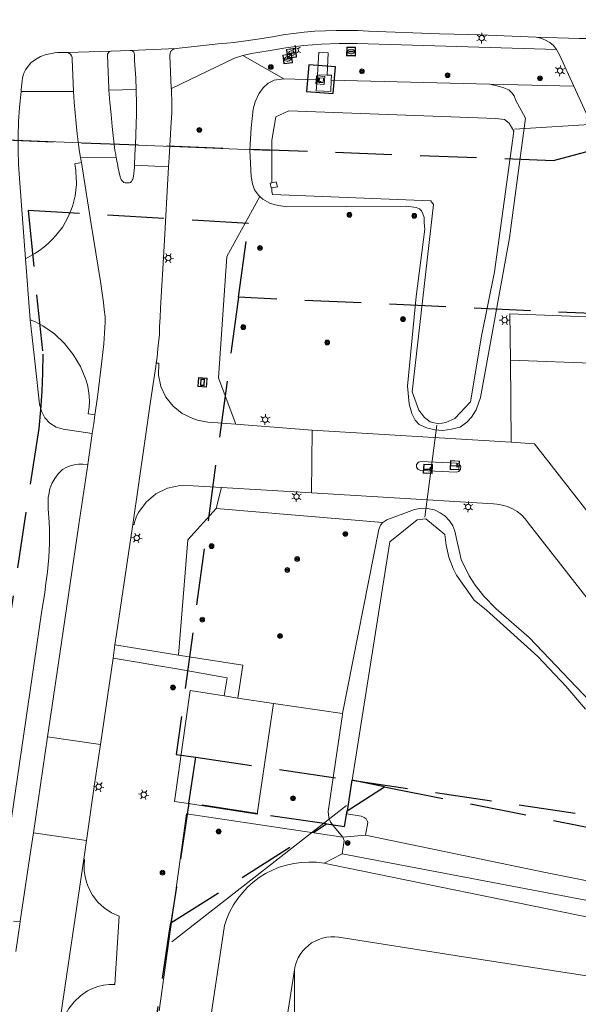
# Model space of a CAD drawing. Header units: metres. Extents: x 89872 to 94585, y 463299 to 469000.
# Tile 242 of 256: x 92117 to 92180, y 464850 to 464961. Entities that reach past the tile are written whole.
import ezdxf

# ---------------------------------------------------------------- set-up
doc = ezdxf.new("R2010")
doc.units = ezdxf.units.M
doc.linetypes.add('HIDDEN', pattern=[9.525, 6.35, -3.175])
doc.layers.get('0').update_dxf_attribs({"linetype": 'CONTINUOUS'})
for name, color, linetype, lineweight in [('B-WE-BV-GELEIDECONSTRUCTIE-G', 251, 'CONTINUOUS', 13), ('B-WE-GR-BEPLANTING_CULTUUR-G', 251, 'CONTINUOUS', 13), ('B-WE-GR-BOOM-S', 251, 'CONTINUOUS', 13), ('B-WE-IE-MEUBILAIR_WEGMEUBILAIR_SLAGBOOM-S', 251, 'CONTINUOUS', 13), ('B-WE-IE-TERREINAFSCHEIDING-G', 251, 'CONTINUOUS', 13), ('B-WE-KL-ET_LS_OV_LICHTMAST-S', 251, 'CONTINUOUS', 13), ('B-WE-KL-ET_LS_SR_BORD-S', 251, 'CONTINUOUS', 13), ('B-WE-KL-GAS_PUT-S', 251, 'CONTINUOUS', 13), ('B-WE-KL-GASKAST-S', 251, 'CONTINUOUS', 13), ('B-WE-KW-KUNSTWERK_DUIKER-G', 251, 'CONTINUOUS', 13), ('B-WE-OG-TOPOGRAFIE_BEBOUWING-GV', 251, 'CONTINUOUS', 13), ('B-WE-OG-TOPOGRAFIE_WATER-GV', 251, 'CONTINUOUS', 13), ('B-WE-VH-VERHARDING-GV', 251, 'CONTINUOUS', 13), ('B_OVERBOUWLIJN_LIJN_1', 251, 'CONTINUOUS', 13), ('Percelen', 10, 'HIDDEN', 25)]:
    doc.layers.add(name, color=color, linetype=linetype, lineweight=lineweight)

# ---------------------------------------------------------------- blocks, each defined once
blk = doc.blocks.new('Q_LICHTMAST')
for points in [[(-0.26, 0.15), (-0.52, 0.3)], [(0, 0.3), (0, 0.6)], [(0.26, 0.15), (0.52, 0.3)], [(-0.26, -0.15), (-0.52, -0.3)], [(0, -0.3), (0, -0.6)], [(0.26, -0.15), (0.52, -0.3)]]:
    blk.add_lwpolyline(points)
blk.add_circle((0, 0), 0.3)
blk = doc.blocks.new('Q_GASKAST')
blk.add_lwpolyline([(-0.44, 0.46), (0.44, 0.46, -0.414214), (0.46, 0.44), (0.46, -0.44, -0.414214), (0.44, -0.46), (-0.44, -0.46, -0.414214), (-0.46, -0.44), (-0.46, 0.44), (-0.46, 0.44), (-0.46, 0.44), (-0.46, 0.45), (-0.46, 0.45), (-0.46, 0.45), (-0.46, 0.45), (-0.46, 0.45), (-0.46, 0.45), (-0.46, 0.45), (-0.45, 0.46), (-0.45, 0.46), (-0.45, 0.46), (-0.45, 0.46), (-0.45, 0.46), (-0.45, 0.46), (-0.44, 0.46), (-0.44, 0.46), (-0.44, 0.46)], format="xyb")
blk.add_lwpolyline([(-0.44, 0.46), (0.44, 0.46, -0.414214), (0.46, 0.44), (0.46, -0.44, -0.414214), (0.44, -0.46), (-0.44, -0.46, -0.414214), (-0.46, -0.44), (-0.46, 0.44), (-0.46, 0.44), (-0.46, 0.44), (-0.46, 0.45), (-0.46, 0.45), (-0.46, 0.45), (-0.46, 0.45), (-0.46, 0.45), (-0.46, 0.45), (-0.46, 0.45), (-0.45, 0.46), (-0.45, 0.46), (-0.45, 0.46), (-0.45, 0.46), (-0.45, 0.46), (-0.45, 0.46), (-0.44, 0.46), (-0.44, 0.46), (-0.44, 0.46)], format="xyb")
for points in [[(-0.26, 0.26), (0.25, 0.26), (0.25, 0.18), (-0.26, 0.18)], [(-0.26, 0.26), (-0.26, 0.18), (0.25, 0.18), (0.25, 0.26)], [(-0.26, 0.1), (0.25, 0.1), (0.25, -0.33), (-0.26, -0.33)], [(-0.26, 0.1), (-0.26, -0.33), (0.25, -0.33), (0.25, 0.1)]]:
    blk.add_lwpolyline(points, close=True)
blk.add_circle((-0.17, -0.04), 0.0354)
blk.add_circle((-0.17, -0.04), 0.0354)
blk = doc.blocks.new('Q_STRAATNAAMBORD')
for points in [[(-0.5, 0.5), (0.5, 0.5), (0.5, -0.5), (-0.5, -0.5)], [(-0.37, 0.22), (0.36, 0.22), (0.36, -0.21), (-0.37, -0.21)]]:
    blk.add_lwpolyline(points, close=True)
for points in [[(-0.44, 0.46), (0.44, 0.46, -0.414214), (0.46, 0.44), (0.46, -0.44, -0.414214), (0.44, -0.46), (-0.44, -0.46, -0.414214), (-0.46, -0.44), (-0.46, 0.44), (-0.46, 0.44), (-0.46, 0.45), (-0.46, 0.45), (-0.46, 0.45), (-0.46, 0.45), (-0.46, 0.45), (-0.46, 0.45), (-0.46, 0.46), (-0.46, 0.46), (-0.46, 0.46), (-0.45, 0.46), (-0.45, 0.46), (-0.45, 0.46), (-0.45, 0.46), (-0.45, 0.46), (-0.45, 0.46), (-0.44, 0.46), (-0.44, 0.46)], [(-0.29, 0.16), (0.28, 0.16, -0.414214), (0.3, 0.14), (0.3, -0.13, -0.414214), (0.28, -0.16), (-0.29, -0.16, -0.414214), (-0.31, -0.13), (-0.31, 0.14), (-0.31, 0.14), (-0.31, 0.14), (-0.31, 0.14), (-0.31, 0.15), (-0.31, 0.15), (-0.31, 0.15), (-0.3, 0.15), (-0.3, 0.15), (-0.3, 0.15), (-0.3, 0.16), (-0.3, 0.16), (-0.3, 0.16), (-0.3, 0.16), (-0.29, 0.16), (-0.29, 0.16), (-0.29, 0.16), (-0.29, 0.16), (-0.29, 0.16)]]:
    blk.add_lwpolyline(points, format="xyb")
blk = doc.blocks.new('Q_BOOM')
for radius in [0.27, 0.18, 0.09]:
    blk.add_circle((0, 0), radius)
blk = doc.blocks.new('Q_SLAGBOOM')
blk.add_lwpolyline([(-0.5, 0.5), (0.5, 0.5), (0.5, -0.5), (-0.5, -0.5)], close=True)
blk.add_lwpolyline([(-0.44, 0.46), (0.44, 0.46, -0.414214), (0.46, 0.44), (0.46, -0.44, -0.414214), (0.44, -0.46), (-0.44, -0.46, -0.414214), (-0.46, -0.44), (-0.46, 0.44), (-0.46, 0.44), (-0.46, 0.45), (-0.46, 0.45), (-0.46, 0.45), (-0.46, 0.45), (-0.46, 0.45), (-0.46, 0.45), (-0.46, 0.46), (-0.46, 0.46), (-0.46, 0.46), (-0.45, 0.46), (-0.45, 0.46), (-0.45, 0.46), (-0.45, 0.46), (-0.45, 0.46), (-0.45, 0.46), (-0.44, 0.46), (-0.44, 0.46)], format="xyb")
for points in [[(-0.29, 0.04), (-0.38, 0.04), (-0.38, 0.1)], [(-0.38, 0.1), (-0.29, 0.1)], [(-0.29, 0.1), (-0.29, 0.2)], [(-0.29, 0.2), (-0.23, 0.2), (-0.23, 0.1)], [(-0.23, 0.04), (-0.23, -0.2), (-0.29, -0.2), (-0.29, 0.04)], [(-0.23, 0.1), (0.37, 0.1), (0.37, 0.04), (-0.23, 0.04)]]:
    blk.add_lwpolyline(points)
blk = doc.blocks.new('Q_GASPUT')
blk.add_lwpolyline([(-0.5, 0.5), (0.5, 0.5), (0.5, -0.5), (-0.5, -0.5)], close=True)
for points in [[(-0.44, 0.46), (0.44, 0.46, -0.414214), (0.46, 0.44), (0.46, -0.44, -0.414214), (0.44, -0.46), (-0.44, -0.46, -0.414214), (-0.46, -0.44), (-0.46, 0.44), (-0.46, 0.44), (-0.46, 0.45), (-0.46, 0.45), (-0.46, 0.45), (-0.46, 0.45), (-0.46, 0.45), (-0.46, 0.45), (-0.46, 0.46), (-0.46, 0.46), (-0.46, 0.46), (-0.45, 0.46), (-0.45, 0.46), (-0.45, 0.46), (-0.45, 0.46), (-0.45, 0.46), (-0.45, 0.46), (-0.44, 0.46), (-0.44, 0.46)], [(-0.34, 0.1, 0.380426), (-0.28, -0.18)], [(-0.01, 0.27, 0.240218), (-0.34, 0.1)], [(-0.19, 0.04, 0.853344), (-0.19, -0.03)], [(0.33, 0.11, 0.240191), (-0.01, 0.27)], [(0.18, -0.03, 0.849746), (0.18, 0.04)], [(0.27, -0.18, 0.380426), (0.33, 0.11)], [(-0.28, -0.18, 0.148452), (0.01, -0.26)], [(0.01, -0.26, 0.131742), (0.27, -0.18)]]:
    blk.add_lwpolyline(points, format="xyb")
for points in [[(-0.19, 0.04), (0.18, 0.04)], [(0.18, -0.03), (-0.19, -0.03)]]:
    blk.add_lwpolyline(points)

msp = doc.modelspace()

# ---------------------------------------------------------------- linework, layer by layer
at = {"layer": 'B-WE-BV-GELEIDECONSTRUCTIE-G'}
msp.add_lwpolyline([(92170.48, 464949.57), (92147.17, 464950.4), (92145.71, 464949.74), (92145.25, 464947.1), (92145.25, 464946.02)], dxfattribs=at)
at = {"layer": 'B-WE-GR-BEPLANTING_CULTUUR-G'}
for p, q in [((92146.63, 464954), (92142, 464956.65)), ((92179.25, 464953.2), (92169.8, 464953.42)), ((92139, 464905.67), (92139.62, 464908.01)), ((92139, 464905.67), (92157.77, 464904.09)), ((92145.46, 464883.71), (92141.45, 464884.33)), ((92153.23, 464882.57), (92145.46, 464883.71)), ((92153.27, 464868.68), (92155.82, 464868.91)), ((92153.18, 464866.8), (92151.14, 464865.73))]:
    msp.add_line(p, q, dxfattribs=at)
for points in [[(92141.2, 464915.15), (92140.47, 464917.14), (92139.27, 464920.35), (92140.22, 464934.02), (92143.92, 464940.77)], [(92134.78, 464889.14), (92135.8, 464902.15), (92139, 464905.67)], [(92139.92, 464884.57), (92136.07, 464885.16), (92134.3, 464872.69), (92135.64, 464872.48), (92143.63, 464871.25), (92145.46, 464883.71)], [(92153.27, 464868.68), (92135.68, 464871.29), (92132.6, 464849.11)], [(92153.27, 464868.68), (92153.39, 464868.28), (92153.18, 464866.8)], [(92153.18, 464866.8), (92186.88, 464860.37), (92188.88, 464859.07), (92190.36, 464857.13), (92208.82, 464820.31)]]:
    msp.add_lwpolyline(points, dxfattribs=at)
at = {"layer": 'B-WE-IE-TERREINAFSCHEIDING-G'}
msp.add_line((92150.36, 464953.9), (92150.41, 464954.48), dxfattribs=at)
for points in [[(92151.49, 464954.44), (92151.99, 464954.42), (92151.96, 464953.85)], [(92145.25, 464942.32), (92145.09, 464942.28), (92145.21, 464941.75), (92145.25, 464941.76)], [(92129.46, 464788.97), (92130.7, 464797.28), (92131.1, 464799.81), (92135.68, 464830.18), (92139.94, 464858.72), (92140.21, 464859.52), (92140.55, 464860.3), (92140.96, 464861.05), (92141.43, 464861.76), (92141.96, 464862.42), (92142.54, 464863.04), (92143.17, 464863.61), (92143.85, 464864.12), (92144.57, 464864.57), (92145.33, 464864.96), (92146.11, 464865.28), (92146.92, 464865.53), (92147.75, 464865.72), (92148.6, 464865.83), (92149.44, 464865.87), (92150.29, 464865.84), (92151.14, 464865.73)], [(92151.14, 464865.73), (92151.82, 464865.59), (92181.58, 464859.5), (92182.35, 464859.29), (92183.1, 464859.01), (92183.82, 464858.66), (92184.5, 464858.24), (92185.14, 464857.76), (92185.73, 464857.22), (92186.27, 464856.63), (92186.74, 464855.98), (92187.16, 464855.3), (92187.37, 464854.88), (92205.7, 464818.66)]]:
    msp.add_lwpolyline(points, dxfattribs=at)
at = {"layer": 'B-WE-KW-KUNSTWERK_DUIKER-G'}
for p, q in [((92197.8, 464949.85), (92172.57, 464948.37)), ((92096.48, 464947.92), (92145.1, 464945.96)), ((92162.47, 464904.68), (92163.82, 464915.02)), ((92153.66, 464872.22), (92134.02, 464856.9))]:
    msp.add_line(p, q, dxfattribs=at)
at = {"layer": 'B-WE-OG-TOPOGRAFIE_BEBOUWING-GV'}
msp.add_lwpolyline([(92182.39, 464852.79), (92166.13, 464855.32), (92152.82, 464857.41), (92152.36, 464857.45), (92151.89, 464857.45), (92151.44, 464857.41), (92150.98, 464857.31), (92150.54, 464857.17), (92150.13, 464856.98), (92149.74, 464856.76), (92149.38, 464856.49), (92149.04, 464856.19), (92148.74, 464855.86), (92148.46, 464855.48), (92148.22, 464855.07), (92148.04, 464854.64), (92147.89, 464854.2), (92147.8, 464853.73), (92147.82, 464851.97), (92147.81, 464850.1), (92147.83, 464840.99)], dxfattribs=at)
at = {"layer": 'B-WE-OG-TOPOGRAFIE_WATER-GV'}
for p, q in [((92150.36, 464953.9), (92146.63, 464954)), ((92169.8, 464953.42), (92151.96, 464953.85)), ((92145.25, 464946.02), (92145.25, 464942.32)), ((92157.3, 464903.3), (92153.23, 464882.57)), ((92175.88, 464864.72), (92155.82, 464868.91))]:
    msp.add_line(p, q, dxfattribs=at)
for points in [[(92146.63, 464954), (92145.54, 464953.85), (92144.85, 464953.51), (92144.29, 464953), (92143.82, 464952.32), (92143.38, 464951.43), (92143.16, 464950.61), (92142.93, 464948.51), (92142.78, 464946), (92142.96, 464943.04), (92143.1, 464942.19), (92143.31, 464941.54), (92143.76, 464940.92), (92143.92, 464940.77)], [(92143.92, 464940.77), (92144.24, 464940.47), (92145.06, 464940.03), (92145.64, 464939.85), (92146.9, 464939.61), (92160.4, 464939.7), (92161.51, 464939.53), (92161.9, 464939.37), (92162.1, 464939.15), (92162.25, 464938.84), (92162.39, 464938.4), (92162.39, 464937.82), (92162.49, 464937.08), (92161.51, 464929.52), (92160.52, 464919.42), (92160.71, 464917.43), (92161, 464916.35), (92161.4, 464915.6), (92161.84, 464915.11), (92162.68, 464914.75), (92163.62, 464914.5), (92164.5, 464914.45), (92165.48, 464914.57), (92166.47, 464914.83), (92167.21, 464915.39), (92167.74, 464915.92), (92168.26, 464916.76), (92168.73, 464918.15), (92172, 464936.14), (92173.81, 464949.59), (92172.71, 464951.57), (92172.54, 464952.1), (92172.26, 464952.45), (92171.92, 464952.76), (92171.37, 464953.01), (92170.89, 464953.15), (92169.8, 464953.42)], [(92151.96, 464953.85), (92151.92, 464952.6), (92150.27, 464952.66), (92150.36, 464953.9)], [(92172.49, 464948.14), (92171.98, 464949.02), (92171.45, 464949.44), (92170.48, 464949.57)], [(92145.25, 464941.76), (92145.25, 464941.33), (92145.35, 464940.99), (92163.17, 464940.27), (92163.46, 464939.87), (92161.07, 464918.78), (92161.81, 464916.72), (92162.43, 464915.9), (92163.07, 464915.42), (92164.02, 464915.18), (92164.85, 464915.34), (92165.86, 464915.79), (92167.62, 464917.66), (92168.87, 464925.06), (92170.31, 464932.3), (92172.49, 464948.14)], [(92145.25, 464942.32), (92145.75, 464942.44), (92145.89, 464941.87), (92145.25, 464941.76)], [(92194.22, 464872.98), (92192.3, 464873.84), (92190.58, 464874.87), (92189.74, 464875.46), (92189.07, 464876.07), (92187.71, 464877.55), (92180.31, 464884.76), (92174.21, 464891.14), (92170.5, 464894.38), (92169.11, 464895.81), (92168.13, 464897.04), (92167.46, 464898.08), (92166.56, 464899.93), (92165.85, 464903.11), (92165.64, 464903.71), (92165.26, 464904.26), (92164.77, 464904.78), (92164.22, 464905.17), (92163.58, 464905.5), (92162.78, 464905.66), (92162.11, 464905.69), (92161.3, 464905.56), (92158.19, 464904.38), (92157.77, 464904.09)], [(92155.82, 464868.91), (92156.05, 464870.32), (92156, 464870.51), (92155.87, 464870.72), (92155.67, 464870.9), (92155.3, 464871.02), (92153.7, 464871.31), (92158.54, 464901.89), (92161.6, 464904.4), (92162.61, 464904.5), (92164.75, 464902.74), (92164.89, 464901.54), (92165.19, 464900.18), (92165.66, 464898.91), (92166.05, 464898.16), (92168.04, 464895.33), (92169.43, 464894.2), (92175.19, 464889), (92178.34, 464885.66), (92180.56, 464883.09)], [(92157.77, 464904.09), (92157.51, 464903.77), (92157.3, 464903.3)], [(92153.23, 464882.57), (92153.21, 464882.46), (92151.62, 464871.55), (92151.69, 464870.9), (92151.86, 464870.37), (92152.47, 464869.59), (92153.27, 464868.68)], [(92210.95, 464821.3), (92202.92, 464837.21), (92195.98, 464850.27), (92192.7, 464856.57), (92191.3, 464858.71), (92190.6, 464859.62), (92188.61, 464861.12), (92186.96, 464862.11), (92185.9, 464862.59), (92185.01, 464862.9), (92175.88, 464864.72)]]:
    msp.add_lwpolyline(points, dxfattribs=at)
at = {"layer": 'B-WE-VH-VERHARDING-GV'}
for p, q in [((92165.8, 464959.04), (92168.71, 464958.96)), ((92168.71, 464958.96), (92175.01, 464958.7)), ((92134.51, 464957.44), (92129.42, 464957.2)), ((92127.14, 464957.14), (92122.24, 464956.97)), ((92151.62, 464956.94), (92151.49, 464954.44)), ((92151.49, 464954.44), (92150.41, 464954.48)), ((92122.96, 464952.6), (92117.05, 464952.6)), ((92130.01, 464952.82), (92126.93, 464952.74)), ((92123.73, 464945.18), (92127.75, 464945.21)), ((92123.73, 464945.18), (92123.84, 464944.59)), ((92129.82, 464944.3), (92133.63, 464944.13)), ((92117.56, 464933.77), (92118.06, 464926.89)), ((92228.69, 464920.21), (92172.12, 464922.37)), ((92172.18, 464913.13), (92172.12, 464922.37)), ((92124.55, 464910.62), (92125.07, 464914.1)), ((92141.2, 464915.15), (92149.8, 464914.49)), ((92149.8, 464914.49), (92149.72, 464907.41)), ((92149.8, 464914.49), (92172.18, 464913.13)), ((92149.72, 464907.41), (92139.62, 464908.01)), ((92127.62, 464890.33), (92127.42, 464888.83)), ((92127.62, 464890.33), (92134.78, 464889.14)), ((92127.42, 464888.83), (92125.98, 464879.11)), ((92141.45, 464884.33), (92139.92, 464884.57)), ((92120.03, 464879.97), (92118.44, 464869.15)), ((92125.98, 464879.11), (92120.03, 464879.97)), ((92124.4, 464868.3), (92118.44, 464869.15)), ((92124.4, 464868.3), (92124.1, 464866.18)), ((92121.36, 464847.67), (92124.1, 464866.18)), ((92116.95, 464859.15), (92116.46, 464855.79))]:
    msp.add_line(p, q, dxfattribs=at)
for points in [[(92165.8, 464959.04), (92164.12, 464959.09), (92156.15, 464959.39), (92154.94, 464959.44), (92153.73, 464959.46), (92152.52, 464959.46), (92151.31, 464959.43), (92150.11, 464959.37), (92148.91, 464959.25), (92147.72, 464959.11), (92146.53, 464958.95), (92145.35, 464958.76), (92144.17, 464958.55), (92143.38, 464958.43), (92142.59, 464958.32), (92141.8, 464958.21), (92141.01, 464958.12), (92140.22, 464958.03), (92139.22, 464957.94), (92134.51, 464957.44)], [(92175.01, 464958.7), (92175.55, 464958.59), (92176.06, 464958.38), (92176.53, 464958.1), (92176.95, 464957.75), (92177.31, 464957.32)], [(92184.15, 464958.57), (92179.83, 464958.54), (92175.01, 464958.7)], [(92133.96, 464952.91), (92133.95, 464952.97), (92133.8, 464956.63), (92133.8, 464956.73), (92133.81, 464956.83), (92133.83, 464956.93), (92133.87, 464957.03), (92133.92, 464957.12), (92133.96, 464957.17), (92134.01, 464957.22), (92134.06, 464957.27), (92134.12, 464957.31), (92134.18, 464957.35), (92134.21, 464957.36), (92134.24, 464957.38), (92134.27, 464957.39), (92134.31, 464957.4), (92134.34, 464957.41), (92134.51, 464957.44)], [(92177.31, 464957.32), (92154.87, 464957.98), (92152.85, 464958), (92150.84, 464957.92), (92148.83, 464957.76), (92146.83, 464957.51), (92144.85, 464957.18), (92142.97, 464956.88), (92142, 464956.65)], [(92179.25, 464953.2), (92177.65, 464956.7), (92177.31, 464957.32)], [(92117.05, 464952.6), (92117.07, 464952.79), (92117.18, 464953.78), (92117.22, 464954.11), (92117.3, 464954.43), (92117.41, 464954.73), (92117.55, 464955.03), (92117.73, 464955.31), (92118.17, 464955.8), (92118.68, 464956.21), (92119.25, 464956.53), (92119.86, 464956.76), (92120.51, 464956.88), (92120.82, 464956.94), (92121.14, 464956.97), (92121.46, 464956.99), (92121.78, 464956.99), (92122.1, 464956.97), (92122.24, 464956.97)], [(92122.24, 464956.97), (92122.43, 464956.91), (92122.6, 464956.79), (92122.72, 464956.62), (92122.8, 464956.43), (92122.8, 464956.23), (92122.96, 464952.6)], [(92126.93, 464952.74), (92126.93, 464952.78), (92126.92, 464952.81), (92126.92, 464952.85), (92126.92, 464952.89), (92126.91, 464952.92), (92126.77, 464956.68), (92126.79, 464956.8), (92126.84, 464956.92), (92126.92, 464957.02), (92127.02, 464957.09), (92127.14, 464957.14)], [(92127.14, 464957.14), (92127.2, 464957.14), (92129.3, 464957.2), (92129.42, 464957.2)], [(92129.42, 464957.2), (92129.54, 464957.16), (92129.65, 464957.09), (92129.73, 464957), (92129.78, 464956.89), (92129.81, 464956.77), (92129.83, 464956.05), (92129.95, 464954.08), (92129.97, 464953.82), (92129.98, 464953.57), (92129.99, 464953.32), (92130, 464953.07), (92130.01, 464952.82)], [(92142, 464956.65), (92141.05, 464956.34), (92133.96, 464952.91)], [(92150.41, 464954.48), (92150.56, 464957.01), (92151.62, 464956.94)], [(92133.96, 464952.91), (92134, 464951.13), (92134, 464950.14), (92133.94, 464949.14), (92133.71, 464945.15), (92133.63, 464944.13)], [(92226.18, 464941.02), (92216.76, 464939.24), (92211.94, 464937.98), (92205.26, 464935.84), (92203.33, 464935.35), (92201.76, 464935.06), (92200.17, 464934.91), (92198.58, 464934.9), (92196.99, 464935.03), (92195.42, 464935.29), (92193, 464936.26), (92190.7, 464937.49), (92188.56, 464938.98), (92186.6, 464940.7), (92184.85, 464942.64), (92183.33, 464944.76), (92182.06, 464947.03), (92179.25, 464953.2)], [(92117.56, 464933.77), (92116.89, 464942.81), (92116.78, 464944.4), (92116.72, 464946), (92116.71, 464947.6), (92116.77, 464949.2), (92116.87, 464950.79), (92117.05, 464952.6)], [(92122.96, 464952.6), (92123.04, 464951.4), (92123.14, 464950.2), (92123.25, 464949), (92123.38, 464947.81), (92123.52, 464946.62), (92123.59, 464946.07), (92123.65, 464945.59), (92123.73, 464945.18)], [(92127.75, 464945.21), (92127.72, 464945.36), (92127.7, 464945.51), (92127.67, 464945.66), (92127.65, 464945.8), (92127.62, 464945.95), (92127.47, 464947.31), (92127.32, 464948.66), (92127.18, 464950.02), (92127.05, 464951.38), (92126.93, 464952.74)], [(92130.01, 464952.82), (92130.02, 464952.26), (92130.03, 464951.71), (92130.04, 464951.15), (92130.04, 464950.6), (92130.03, 464950.04), (92129.99, 464948.9), (92129.95, 464947.75), (92129.91, 464946.6), (92129.87, 464945.45), (92129.82, 464944.3)], [(92129.82, 464944.3), (92129.82, 464944.25), (92129.82, 464944.19), (92129.81, 464944.14), (92129.81, 464944.09), (92129.81, 464944.03), (92129.7, 464943.05), (92129.68, 464942.89), (92129.63, 464942.74), (92129.56, 464942.6), (92129.48, 464942.46), (92129.37, 464942.34), (92129.23, 464942.31), (92129.08, 464942.3), (92128.93, 464942.3), (92128.78, 464942.32), (92128.63, 464942.36), (92128.51, 464942.45), (92128.4, 464942.56), (92128.31, 464942.69), (92128.24, 464942.83), (92128.19, 464942.97), (92127.98, 464943.97), (92127.93, 464944.22), (92127.89, 464944.47), (92127.84, 464944.72), (92127.79, 464944.96), (92127.75, 464945.21)], [(92123.84, 464944.59), (92123.09, 464944.45), (92123.2, 464943.7), (92123.23, 464943.38), (92123.25, 464943.06), (92123.27, 464942.75), (92123.28, 464942.43), (92123.28, 464942.11), (92123.14, 464940.85), (92122.83, 464939.63), (92122.37, 464938.47), (92121.74, 464937.37), (92120.97, 464936.38), (92120.54, 464935.92), (92120.09, 464935.49), (92119.61, 464935.08), (92119.11, 464934.7), (92118.59, 464934.35), (92117.56, 464933.77)], [(92125.36, 464916.2), (92125.65, 464918.2), (92126.14, 464922.23), (92126.35, 464924.19), (92126.41, 464924.8), (92126.45, 464925.41), (92126.49, 464926.02), (92126.51, 464926.63), (92126.53, 464927.24), (92126.42, 464928.04), (92126.31, 464928.83), (92126.21, 464929.63), (92126.1, 464930.43), (92125.99, 464931.22), (92124.95, 464937.65), (92123.92, 464944.11), (92123.84, 464944.59)], [(92133.63, 464944.13), (92133.14, 464935.18), (92132.74, 464928.2), (92132.7, 464927.17), (92132.64, 464926.15), (92132.61, 464925.19), (92132.55, 464924.63), (92132.45, 464923.63), (92132.35, 464922.64), (92132.27, 464922.02)], [(92172.12, 464922.37), (92172.03, 464927.55), (92231.26, 464925.28)], [(92118.06, 464926.89), (92118.36, 464926.78), (92118.66, 464926.66), (92118.95, 464926.53), (92119.23, 464926.38), (92119.51, 464926.22), (92120.8, 464925.31), (92121.95, 464924.23), (92122.93, 464923), (92123.74, 464921.64), (92124.34, 464920.18), (92124.51, 464919.57), (92124.64, 464918.95), (92124.71, 464918.32), (92124.74, 464917.69), (92124.72, 464917.06), (92124.62, 464916.3), (92125.36, 464916.2)], [(92125.07, 464914.1), (92121.78, 464914.57), (92121, 464914.83), (92120.3, 464915.28), (92119.74, 464915.88), (92119.34, 464916.61), (92119.14, 464917.41), (92118.65, 464921.9), (92118.06, 464926.89)], [(92132.27, 464922.02), (92132.22, 464921.64), (92131.91, 464919.68), (92131.63, 464917.69), (92130.89, 464912.72), (92129.62, 464903.84)], [(92132.27, 464922.02), (92132.56, 464922), (92132.52, 464920.68), (92132.78, 464919.39), (92133.34, 464918.2), (92134.15, 464917.16), (92135.18, 464916.34), (92136.37, 464915.78), (92136.92, 464915.61), (92137.48, 464915.48), (92138.05, 464915.38), (92138.63, 464915.32), (92139.21, 464915.29), (92141.2, 464915.15)], [(92125.36, 464916.2), (92125.23, 464915.23), (92125.07, 464914.1)], [(92201.04, 464878.22), (92196.4, 464885.31), (92174.82, 464912.93), (92172.18, 464913.13)], [(92166.53, 464910.39), (92166.36, 464910.66), (92166.07, 464910.77), (92162.06, 464910.96), (92161.76, 464910.88), (92161.56, 464910.63), (92161.55, 464910.31), (92161.72, 464910.05), (92162.02, 464909.94), (92166.02, 464909.75), (92166.32, 464909.84), (92166.51, 464910.08), (92166.53, 464910.39)], [(92115.48, 464867.48), (92118.52, 464888.27), (92119.39, 464894.17), (92119.72, 464896.15), (92119.82, 464896.95), (92119.92, 464897.74), (92120.02, 464898.54), (92120.1, 464899.34), (92120.18, 464900.14), (92120.23, 464900.94), (92120.26, 464901.73), (92120.27, 464902.53), (92120.26, 464903.33), (92120.22, 464904.13), (92120.11, 464905.62), (92120.09, 464905.94), (92120.09, 464906.26), (92120.1, 464906.58), (92120.12, 464906.9), (92120.16, 464907.22), (92120.3, 464907.86), (92120.53, 464908.47), (92120.84, 464909.04), (92121.24, 464909.57), (92121.7, 464910.03), (92122.12, 464910.27), (92122.56, 464910.46), (92123.03, 464910.59), (92123.51, 464910.65), (92124, 464910.65), (92124.55, 464910.62)], [(92124.55, 464910.62), (92123.55, 464903.85), (92121.21, 464888.01), (92120.03, 464879.97)], [(92139.62, 464908.01), (92136.4, 464908.21), (92134.94, 464908.25), (92133.53, 464907.95), (92132.22, 464907.32), (92131.11, 464906.39), (92130.25, 464905.22), (92130.12, 464904.95), (92130.01, 464904.68), (92129.91, 464904.41), (92129.83, 464904.13), (92129.76, 464903.84), (92129.62, 464903.84)], [(92199.72, 464873.83), (92196.42, 464878.91), (92196.25, 464879.18), (92196.1, 464879.36), (92195.94, 464879.53), (92195.77, 464879.68), (92195.58, 464879.82), (92195.38, 464879.93), (92191.78, 464881.72), (92191.2, 464882.17), (92174.12, 464904.06), (92173.78, 464904.49), (92173.35, 464904.93), (92172.87, 464905.31), (92172.34, 464905.62), (92171.78, 464905.87), (92171.19, 464906.05), (92170.58, 464906.15), (92170.19, 464906.17), (92149.72, 464907.41)], [(92129.62, 464903.84), (92129.33, 464901.86), (92127.79, 464891.5), (92127.62, 464890.33)], [(92139.92, 464884.57), (92140.24, 464886.6), (92134.79, 464887.58), (92127.42, 464888.83)], [(92134.78, 464889.14), (92134.99, 464889.11), (92141.99, 464888.02), (92141.45, 464884.33)], [(92125.98, 464879.11), (92125.28, 464874.38), (92124.4, 464868.3)], [(92118.44, 464869.15), (92118.17, 464867.26), (92116.97, 464859.23), (92116.95, 464859.15)], [(92124.1, 464866.18), (92124.19, 464866.17), (92124.15, 464865.53), (92124.16, 464864.88), (92124.25, 464864.24), (92124.41, 464863.61), (92124.64, 464863.01), (92125.09, 464862.14), (92125.68, 464861.37), (92126.39, 464860.7), (92127.21, 464860.17), (92128.1, 464859.77), (92127.61, 464852.08), (92126.96, 464852.08), (92126.33, 464852), (92125.7, 464851.86), (92125.1, 464851.65), (92124.52, 464851.37), (92123.73, 464850.81), (92123.03, 464850.14), (92122.42, 464849.38), (92121.93, 464848.54), (92121.57, 464847.65), (92121.36, 464847.67)], [(92116.95, 464859.15), (92116.19, 464859.21)]]:
    msp.add_lwpolyline(points, dxfattribs=at)
at = {"layer": 'B_OVERBOUWLIJN_LIJN_1'}
msp.add_lwpolyline([(92161.9, 464825.32), (92148.15, 464827.5), (92147.05, 464827.8), (92146.06, 464828.38), (92145.27, 464829.21), (92144.71, 464830.21), (92144.44, 464831.32), (92144.47, 464832.46), (92147.8, 464853.73)], dxfattribs=at)
at = {"layer": 'Percelen'}
for p, q in [((92135.94, 464872.5), (92136.71, 464877.66)), ((92136.71, 464877.66), (92154.26, 464875.07)), ((92154.26, 464875.07), (92153.73, 464871.64)), ((92153.73, 464871.64), (92157.96, 464874.34)), ((92157.96, 464874.34), (92154.26, 464875.07)), ((92135.94, 464872.5), (92133.91, 464859.01)), ((92133.91, 464859.01), (92151.42, 464870.17))]:
    msp.add_line(p, q, dxfattribs=at)
for points in [[(91772.6, 465004.96), (91783.17, 465004.61), (91910.49, 464985.57), (92036.17, 464965.85), (92091.95, 464948.02), (92104.85, 464947.54), (92176.94, 464944.83), (92227.39, 464958.22), (92296.93, 464956.09), (92379.01, 464953.19)], [(92152.17, 464952.37), (92152.42, 464955.36), (92149.43, 464955.58), (92149.18, 464952.59), (92152.17, 464952.37)], [(92141.51, 464929.43), (92142.64, 464937.74), (92117.84, 464939.2), (92119.49, 464923.03), (92119.48, 464920.93), (92119.4, 464918.84), (92119.25, 464916.75), (92119.04, 464914.66), (92108.02, 464842.33), (92104.02, 464815.17), (92103.49, 464812.9), (92098.5, 464813.64)], [(92141.51, 464929.43), (92134.51, 464877.98), (92136.71, 464877.66)], [(92284.63, 464860.24), (92231.45, 464925.28), (92141.51, 464929.43)], [(92154.26, 464875.07), (92191.86, 464869.54), (92197.47, 464859.96)], [(92157.96, 464874.34), (92158.29, 464874.27), (92184.42, 464869.07), (92185.59, 464868.79), (92186.75, 464868.44), (92187.88, 464868.03), (92188.99, 464867.55), (92190.07, 464867.01), (92191.11, 464866.41), (92192.12, 464865.74), (92192.99, 464865.11), (92193.82, 464864.42), (92194.61, 464863.69), (92195.36, 464862.91), (92196.05, 464862.09), (92197.47, 464859.96)], [(92151.42, 464870.17), (92143.7, 464871.29), (92135.94, 464872.5)], [(92151.42, 464870.17), (92151.95, 464870.09), (92153.46, 464869.87), (92153.73, 464871.64)], [(92128.72, 464824.49), (92133.77, 464858.11), (92133.91, 464859.01)]]:
    msp.add_lwpolyline(points, dxfattribs=at)

# ---------------------------------------------------------------- block references
at = {"layer": 'B-WE-GR-BOOM-S'}
for p, rotation in [((92145.15, 464955.34), 150.2311154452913), ((92155.4, 464954.86), 178.6221601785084), ((92165.04, 464954.42), 178.6221601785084), ((92175.44, 464954.08), 178.6242443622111), ((92137.11, 464948.27), 86.70006145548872), ((92154, 464938.71), 0.3903673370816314), ((92161.29, 464938.6), 157.015065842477), ((92143.93, 464934.97), 61.2938920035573), ((92142.05, 464926.07), 86.00258597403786), ((92160.03, 464926.97), 84.42437237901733), ((92151.5, 464924.34), 84.42437237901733), ((92153.54, 464902.8), 175.1658651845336), ((92138.49, 464901.42), 47.69638265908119), ((92148.12, 464899.97), 175.1658651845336), ((92147, 464898.74), 175.1658651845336), ((92137.44, 464893.15), 85.51608074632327), ((92146.18, 464891.3), 81.67657372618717), ((92134.14, 464885.51), 171.2169470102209), ((92147.65, 464873.05), 171.5390279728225), ((92139.29, 464869.31), 171.5390279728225), ((92153.8, 464868.02), 81.61955673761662), ((92132.97, 464864.67), 82.10621457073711)]:
    msp.add_blockref('Q_BOOM', p, dxfattribs=dict(at, rotation=rotation))
at = {"layer": 'B-WE-IE-MEUBILAIR_WEGMEUBILAIR_SLAGBOOM-S'}
for p, rotation in [((92165.85, 464910.53), 177.1982471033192), ((92162.83, 464910.12), 177.2845615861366)]:
    msp.add_blockref('Q_SLAGBOOM', p, dxfattribs=dict(at, rotation=rotation))
at = {"layer": 'B-WE-KL-ET_LS_OV_LICHTMAST-S'}
for p, rotation in [((92168.88, 464958.6), 177.6549118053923), ((92147.97, 464957.21), 7.100321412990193), ((92177.69, 464954.93), 114.5215428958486), ((92133.62, 464933.84), 86.724597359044), ((92171.46, 464926.86), 90.9967330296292), ((92144.52, 464915.67), 175.6533186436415), ((92148.04, 464907), 176.6029702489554), ((92167.36, 464905.84), 176.5209495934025), ((92130.07, 464902.34), 81.5541547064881), ((92125.79, 464874.34), 81.59541677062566), ((92130.85, 464873.45), 81.92136475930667)]:
    msp.add_blockref('Q_LICHTMAST', p, dxfattribs=dict(at, rotation=rotation))
at = {"layer": 'B-WE-KL-ET_LS_SR_BORD-S', "rotation": 86.00258597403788}
msp.add_blockref('Q_STRAATNAAMBORD', (92137.47, 464919.86), dxfattribs=at)
at = {"layer": 'B-WE-KL-GAS_PUT-S'}
for p, rotation in [((92147.48, 464956.9), 7.100321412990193), ((92154.19, 464957.09), 179.545055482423), ((92147.05, 464956.26), 7.100321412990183)]:
    msp.add_blockref('Q_GASPUT', p, dxfattribs=dict(at, rotation=rotation))
at = {"layer": 'B-WE-KL-GASKAST-S', "rotation": 85.64741793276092}
msp.add_blockref('Q_GASKAST', (92150.72, 464953.87), dxfattribs=at)

doc.saveas('drawing.dxf')
